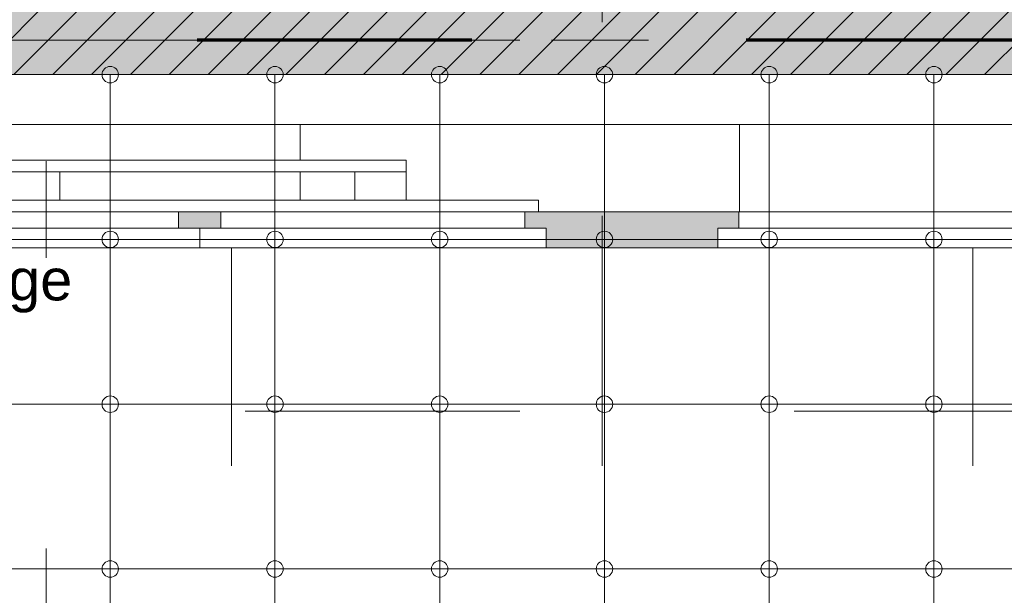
# Model space of a CAD drawing. Header units: metres. Extents: x -45 to 152, y -127 to 99.
# Tile 219 of 256: x -30.47 to -26.89, y -7.42 to -5.33. Entities that reach past the tile are written whole.
import ezdxf

# ---------------------------------------------------------------- set-up
doc = ezdxf.new("R2010")
doc.units = ezdxf.units.M
for name, pattern in [('Achsen 01', [5.291531, 3.175, -1.058062, 0.352704, -0.705764]), ('gestrichelt - 01', [2, 1, -1]), ('Raster 01', [2, 1, -1])]:
    doc.linetypes.add(name, pattern=pattern)
for name, color, linetype, lineweight, true_color in [('013_Beton und Stahlbetonarbeiten-000 Sichtbeton-341 tragende In', 5, 'Continuous', 5, 0x0000ff), ('ACTES-Einrichtung Aufsicht.', 7, 'Continuous', 9, 0xa6a6a6), ('AV1-Achsen', 1, 'Achsen 01', 18, 0xff0000), ('AV1-Raster', 7, 'Raster 01', 9, 0xa6a6a6)]:
    doc.layers.add(name, color=color, linetype=linetype, lineweight=lineweight, true_color=true_color)
for name, color, linetype, lineweight in [('013_Beton und Stahlbetonarbeiten-340 Innenwände', 7, 'Continuous', 18), ('036_Bodenbelagarbeiten-350 Doppelbodenelement', 7, 'Continuous', 9), ('_1.35m (3D)', 7, 'Continuous', 9), ('_GRU (2D)', 7, 'Continuous', 9), ('_OG 2 (2D)', 7, 'Continuous', 9), ('AV1-Brandschutzkonzept-Brandschutzkonzept', 7, 'Continuous', 5), ('AV1-Schnitt Achsen', 7, 'Achsen 01', 18), ('Keine', 7, 'Continuous', 9)]:
    doc.layers.add(name, color=color, linetype=linetype, lineweight=lineweight)
doc.styles.add('Arial', font='arial.ttf')

# ---------------------------------------------------------------- blocks, each defined once
blk = doc.blocks.new('Group-2')
at = {"layer": 'AV1-Raster'}
for p, q in [((-29.7, -22.95), (-29.7, 1.35)), ((-28.35, -22.95), (-28.35, 1.35)), ((-27, -22.95), (-27, 1.35)), ((1.35, -5.4), (-40.5, -5.4)), ((1.35, -6.75), (-40.5, -6.75))]:
    blk.add_line(p, q, dxfattribs=at)
blk = doc.blocks.new('1.35m (3D)')
at = {"layer": 'AV1-Raster', "color": 7}
blk.add_blockref('Group-2', (0, 0), dxfattribs=at)
blk = doc.blocks.new('Group-93')
at = {"color": 255, "transparency": 33554559}
for points in [[(-31.05, -6.1562), (-29.45, -6.1562), (-29.45, -5.7062), (-31.05, -5.7062)], [(-32.2668, -6.4122), (-29.8332, -6.4122), (-29.8332, -6.1768), (-32.2668, -6.1768)]]:
    blk.add_wipeout(points, dxfattribs=at).dxf.layer = 'ACTES-Einrichtung Aufsicht.'
at = {"layer": 'ACTES-Einrichtung Aufsicht.', "flags": 128}
blk.add_lwpolyline([(-31.05, -6.1562), (-29.45, -6.1562), (-29.45, -5.7062), (-31.05, -5.7062)], close=True, dxfattribs=at)
at = {"layer": 'ACTES-Einrichtung Aufsicht.', "insert": (-31.05, -6.2945), "char_height": 0.150274, "width": 2.4336, "attachment_point": 5, "line_spacing_factor": 0.940585, "style": 'Arial'}
blk.add_mtext('Großbildanzeige', dxfattribs=at)
at = {"color": 255, "transparency": 33554559}
blk.add_wipeout([(-29.45, -5.7062), (-27.85, -5.7062), (-27.85, -6.1562), (-29.45, -6.1562)], dxfattribs=at).dxf.layer = 'ACTES-Einrichtung Aufsicht.'
at = {"layer": 'ACTES-Einrichtung Aufsicht.', "flags": 128}
blk.add_lwpolyline([(-29.45, -5.7062), (-27.85, -5.7062), (-27.85, -6.1562), (-29.45, -6.1562)], close=True, dxfattribs=at)
at = {"color": 255, "transparency": 33554559}
blk.add_wipeout([(-27.85, -5.7062), (-26.25, -5.7062), (-26.25, -6.1562), (-27.85, -6.1562)], dxfattribs=at).dxf.layer = 'ACTES-Einrichtung Aufsicht.'
at = {"layer": 'ACTES-Einrichtung Aufsicht.', "linetype": 'Continuous', "lineweight": 0, "transparency": 33554559}
blk.add_hatch(color=43, dxfattribs=at).paths.add_polyline_path([(-36.6, -6.0241), (-25.5, -6.0241), (-25.5, -6.1562), (-36.6, -6.1562)])
at = {"layer": 'ACTES-Einrichtung Aufsicht.', "flags": 128}
blk.add_lwpolyline([(-27.85, -5.7062), (-26.25, -5.7062), (-26.25, -6.1562), (-27.85, -6.1562)], close=True, dxfattribs=at)
at = {"layer": 'ACTES-Einrichtung Aufsicht.', "color": 251, "flags": 128}
blk.add_lwpolyline([(-36.6, -6.0241), (-25.5, -6.0241), (-25.5, -6.1562), (-36.6, -6.1562)], close=True, dxfattribs=at)
at = {"color": 255, "transparency": 33554559}
blk.add_wipeout([(-31.05, -5.7062), (-29.45, -5.7062), (-29.45, -6.0241), (-31.05, -6.0241)], dxfattribs=at).dxf.layer = 'ACTES-Einrichtung Aufsicht.'
at = {"layer": 'ACTES-Einrichtung Aufsicht.', "flags": 128}
blk.add_lwpolyline([(-31.05, -5.7062), (-29.45, -5.7062), (-29.45, -6.0241), (-31.05, -6.0241)], close=True, dxfattribs=at)
at = {"color": 255, "transparency": 33554559}
blk.add_wipeout([(-29.45, -6.0241), (-27.85, -6.0241), (-27.85, -5.7062), (-29.45, -5.7062)], dxfattribs=at).dxf.layer = 'ACTES-Einrichtung Aufsicht.'
blk.add_wipeout([(-30.4712, -5.9822), (-30.3672, -5.9822), (-30.3672, -5.8782), (-30.4712, -5.8782)], dxfattribs=at).translate(0, 0, 0.5994).dxf.layer = 'ACTES-Einrichtung Aufsicht.'
at = {"color": 255, "transparency": 33554687}
blk.add_wipeout([(-31.0003, -6.0241), (-29.893, -6.0241), (-29.893, -6.084), (-31.0003, -6.084)], dxfattribs=at).dxf.layer = 'ACTES-Einrichtung Aufsicht.'
at = {"layer": 'ACTES-Einrichtung Aufsicht.', "flags": 128}
for points in [[(-29.45, -6.0241), (-27.85, -6.0241), (-27.85, -5.7062), (-29.45, -5.7062)], [(-30.4712, -5.9822), (-30.3672, -5.9822), (-30.3672, -5.8782), (-30.4712, -5.8782)]]:
    blk.add_lwpolyline(points, close=True, dxfattribs=at)
at = {"layer": 'ACTES-Einrichtung Aufsicht.', "transparency": 33554559, "flags": 128}
blk.add_lwpolyline([(-31.0003, -6.0241), (-29.893, -6.0241), (-29.893, -6.084), (-31.0003, -6.084)], close=True, dxfattribs=at)
at = {"color": 255, "transparency": 33554559}
blk.add_wipeout([(-27.85, -6.1562), (-26.25, -6.1562), (-26.25, -5.7062), (-27.85, -5.7062)], dxfattribs=at).dxf.layer = 'ACTES-Einrichtung Aufsicht.'
for points in [[(-30.5076, -6.0238), (-30.3308, -6.0238), (-30.3298, -6.0237), (-30.3288, -6.0234), (-30.3279, -6.0229), (-30.3271, -6.0223), (-30.3265, -6.0215), (-30.326, -6.0206), (-30.3257, -6.0196), (-30.3256, -6.0186), (-30.3256, -5.8418), (-30.3257, -5.8408), (-30.326, -5.8398), (-30.3265, -5.8389), (-30.3271, -5.8381), (-30.3279, -5.8375), (-30.3288, -5.837), (-30.3298, -5.8367), (-30.3308, -5.8366), (-30.5076, -5.8366), (-30.5086, -5.8367), (-30.5096, -5.837), (-30.5105, -5.8375), (-30.5113, -5.8381), (-30.5119, -5.8389), (-30.5124, -5.8398), (-30.5127, -5.8408), (-30.5128, -5.8418), (-30.5128, -6.0186), (-30.5127, -6.0196), (-30.5124, -6.0206), (-30.5119, -6.0215), (-30.5113, -6.0223), (-30.5105, -6.0229), (-30.5096, -6.0234), (-30.5086, -6.0237)], [(-29.2096, -5.9822), (-29.1056, -5.9822), (-29.1056, -5.8782), (-29.2096, -5.8782)]]:
    blk.add_wipeout(points, dxfattribs=at).translate(0, 0, 0.5994).dxf.layer = 'ACTES-Einrichtung Aufsicht.'
at = {"color": 255, "transparency": 33554687}
for points in [[(-29.7384, -6.0241), (-28.631, -6.0241), (-28.631, -6.084), (-29.7384, -6.084)], [(-31.0777, -6.084), (-29.8157, -6.084), (-29.8157, -6.1562), (-31.0777, -6.1562)]]:
    blk.add_wipeout(points, dxfattribs=at).dxf.layer = 'ACTES-Einrichtung Aufsicht.'
at = {"layer": 'ACTES-Einrichtung Aufsicht.', "flags": 128}
for points in [[(-27.85, -6.1562), (-26.25, -6.1562), (-26.25, -5.7062), (-27.85, -5.7062)], [(-29.2096, -5.9822), (-29.1056, -5.9822), (-29.1056, -5.8782), (-29.2096, -5.8782)]]:
    blk.add_lwpolyline(points, close=True, dxfattribs=at)
at = {"layer": 'ACTES-Einrichtung Aufsicht.', "elevation": 0.5994, "flags": 128}
blk.add_lwpolyline([(-30.5076, -6.0238), (-30.3308, -6.0238, 0.414214), (-30.3256, -6.0186), (-30.3256, -5.8418, 0.414214), (-30.3308, -5.8366), (-30.5076, -5.8366, 0.414214), (-30.5128, -5.8418), (-30.5128, -6.0186, 0.414214)], format="xyb", close=True, dxfattribs=at)
at = {"layer": 'ACTES-Einrichtung Aufsicht.', "transparency": 33554559, "flags": 128}
for points in [[(-29.7384, -6.0241), (-28.631, -6.0241), (-28.631, -6.084), (-29.7384, -6.084)], [(-31.0777, -6.084), (-29.8157, -6.084), (-29.8157, -6.1562), (-31.0777, -6.1562)]]:
    blk.add_lwpolyline(points, close=True, dxfattribs=at)
at = {"color": 255, "transparency": 33554559}
blk.add_wipeout([(-29.246, -6.0241), (-29.0692, -6.0241), (-29.0681, -6.024), (-29.0672, -6.0237), (-29.0663, -6.0232), (-29.0655, -6.0226), (-29.0648, -6.0218), (-29.0644, -6.0209), (-29.0641, -6.0199), (-29.064, -6.0189), (-29.064, -5.8421), (-29.0641, -5.8411), (-29.0644, -5.8401), (-29.0648, -5.8392), (-29.0655, -5.8384), (-29.0663, -5.8378), (-29.0672, -5.8373), (-29.0681, -5.837), (-29.0692, -5.8369), (-29.246, -5.8369), (-29.247, -5.837), (-29.2479, -5.8373), (-29.2488, -5.8378), (-29.2496, -5.8384), (-29.2503, -5.8392), (-29.2508, -5.8401), (-29.2511, -5.8411), (-29.2511, -5.8421), (-29.2511, -6.0189), (-29.2511, -6.0199), (-29.2508, -6.0209), (-29.2503, -6.0218), (-29.2496, -6.0226), (-29.2488, -6.0232), (-29.2479, -6.0237), (-29.247, -6.024)], dxfattribs=at).translate(0, 0, 0.5994).dxf.layer = 'ACTES-Einrichtung Aufsicht.'
at = {"color": 255, "transparency": 33554687}
for points in [[(-29.8157, -6.084), (-28.5538, -6.084), (-28.5538, -6.1562), (-29.8157, -6.1562)], [(-27.9292, -6.084), (-25.6485, -6.084), (-25.6485, -6.1562), (-27.9292, -6.1562)]]:
    blk.add_wipeout(points, dxfattribs=at).dxf.layer = 'ACTES-Einrichtung Aufsicht.'
at = {"layer": 'ACTES-Einrichtung Aufsicht.', "elevation": 0.5994, "flags": 128}
blk.add_lwpolyline([(-29.246, -6.0241), (-29.0692, -6.0241, 0.414214), (-29.064, -6.0189), (-29.064, -5.8421, 0.414214), (-29.0692, -5.8369), (-29.246, -5.8369, 0.414214), (-29.2511, -5.8421), (-29.2511, -6.0189, 0.414214)], format="xyb", close=True, dxfattribs=at)
at = {"layer": 'ACTES-Einrichtung Aufsicht.', "transparency": 33554559, "flags": 128}
for points in [[(-29.8157, -6.084), (-28.5538, -6.084), (-28.5538, -6.1562), (-29.8157, -6.1562)], [(-27.9292, -6.084), (-25.6485, -6.084), (-25.6485, -6.1562), (-27.9292, -6.1562)]]:
    blk.add_lwpolyline(points, close=True, dxfattribs=at)
at = {"color": 255, "transparency": 33554559}
for points in [[(-33.036, -5.8369), (-29.064, -5.8369), (-29.064, -5.8785), (-33.036, -5.8785)], [(-33.5735, -5.9825), (-28.5819, -5.9825), (-28.5819, -6.0241), (-33.5735, -6.0241)]]:
    blk.add_wipeout(points, dxfattribs=at).dxf.layer = 'ACTES-Einrichtung Aufsicht.'
at = {"color": 255, "transparency": 33554687}
blk.add_wipeout([(-27.8518, -6.0241), (-25.7257, -6.0241), (-25.7257, -6.084), (-27.8518, -6.084)], dxfattribs=at).dxf.layer = 'ACTES-Einrichtung Aufsicht.'
at = {"layer": 'ACTES-Einrichtung Aufsicht.', "flags": 128}
for points in [[(-33.036, -5.8369), (-29.064, -5.8369), (-29.064, -5.8785), (-33.036, -5.8785)], [(-33.5735, -5.9825), (-28.5819, -5.9825), (-28.5819, -6.0241), (-33.5735, -6.0241)]]:
    blk.add_lwpolyline(points, close=True, dxfattribs=at)
at = {"layer": 'ACTES-Einrichtung Aufsicht.', "transparency": 33554559, "flags": 128}
blk.add_lwpolyline([(-27.8518, -6.0241), (-25.7257, -6.0241), (-25.7257, -6.084), (-27.8518, -6.084)], close=True, dxfattribs=at)
blk = doc.blocks.new('Group-101')
at = {"layer": 'ACTES-Einrichtung Aufsicht.', "color": 253}
blk.add_blockref('Group-93', (0, 0), dxfattribs=at)
blk = doc.blocks.new('OG 2 (2D)')
at = {"layer": 'AV1-Brandschutzkonzept-Brandschutzkonzept', "color": 40, "linetype": 'gestrichelt - 01', "lineweight": 70, "true_color": 0xffc000, "transparency": 33554687}
blk.add_line((-22.825, -5.4), (-39.15, -5.4), dxfattribs=at)
at = {"layer": 'ACTES-Einrichtung Aufsicht.'}
blk.add_blockref('Group-101', (0, 0), dxfattribs=at)
at = {"layer": '013_Beton und Stahlbetonarbeiten-340 Innenwände', "linetype": 'Continuous', "lineweight": 0, "true_color": 0xc0c0c0}
blk.add_hatch(color=9, dxfattribs=at).paths.add_polyline_path([(-22.825, -5.275), (-22.825, -5.525), (-39.025, -5.525), (-39.025, -5.275)])
at = {"layer": '013_Beton und Stahlbetonarbeiten-340 Innenwände', "linetype": 'Continuous', "lineweight": 13}
h = blk.add_hatch(dxfattribs=at)
h.set_pattern_fill('Stahlbeton-1', color=251, style=0, pattern_type=2)
h.set_pattern_definition([(45, (0, 0), (0.07071068, -0.07071068), [0.025, -0.025])])
h.paths.add_polyline_path([(-22.825, -5.275), (-22.825, -5.525), (-39.025, -5.525), (-39.025, -5.275)])
h = blk.add_hatch(dxfattribs=at)
h.set_pattern_fill('Stahlbeton', color=251, style=0, pattern_type=2)
h.set_pattern_definition([(-135, (0.03106, -0.03313), (0.07071068, -0.07071068), [])])
h.paths.add_polyline_path([(-22.825, -5.275), (-22.825, -5.525), (-39.025, -5.525), (-39.025, -5.275)])
at = {"layer": '013_Beton und Stahlbetonarbeiten-000 Sichtbeton-341 tragende In', "color": 30}
blk.add_solid([(-36.325, -5.525), (-25.775, -5.525), (-36.325, -5.475), (-25.775, -5.475)], dxfattribs=at)
at = {"layer": '013_Beton und Stahlbetonarbeiten-340 Innenwände', "flags": 128}
blk.add_lwpolyline([(-22.825, -5.275), (-22.825, -5.525), (-39.025, -5.525), (-39.025, -5.275)], close=True, dxfattribs=at)
at = {"layer": '036_Bodenbelagarbeiten-350 Doppelbodenelement', "color": 230, "linetype": 'Continuous', "flags": 128}
for points in [[(-30.7416, -5.525), (-30.1416, -5.525), (-30.1416, -6.125), (-30.7416, -6.125)], [(-30.1416, -5.525), (-29.5416, -5.525), (-29.5416, -6.125), (-30.1416, -6.125)], [(-29.5416, -5.525), (-28.9416, -5.525), (-28.9416, -6.125), (-29.5416, -6.125)], [(-28.9416, -5.525), (-28.3416, -5.525), (-28.3416, -6.125), (-28.9416, -6.125)], [(-28.3416, -5.525), (-27.7416, -5.525), (-27.7416, -6.125), (-28.3416, -6.125)], [(-27.7416, -5.525), (-27.1416, -5.525), (-27.1416, -6.125), (-27.7416, -6.125)], [(-27.1416, -5.525), (-26.5416, -5.525), (-26.5416, -6.125), (-27.1416, -6.125)], [(-30.7416, -6.125), (-30.1416, -6.125), (-30.1416, -6.725), (-30.7416, -6.725)], [(-30.1416, -6.125), (-29.5416, -6.125), (-29.5416, -6.725), (-30.1416, -6.725)], [(-29.5416, -6.125), (-28.9416, -6.125), (-28.9416, -6.725), (-29.5416, -6.725)], [(-28.9416, -6.125), (-28.3416, -6.125), (-28.3416, -6.725), (-28.9416, -6.725)], [(-28.3416, -6.125), (-27.7416, -6.125), (-27.7416, -6.725), (-28.3416, -6.725)], [(-27.7416, -6.125), (-27.1416, -6.125), (-27.1416, -6.725), (-27.7416, -6.725)], [(-27.1416, -6.125), (-26.5416, -6.125), (-26.5416, -6.725), (-27.1416, -6.725)], [(-30.7416, -6.725), (-30.1416, -6.725), (-30.1416, -7.325), (-30.7416, -7.325)], [(-30.1416, -6.725), (-29.5416, -6.725), (-29.5416, -7.325), (-30.1416, -7.325)], [(-29.5416, -6.725), (-28.9416, -6.725), (-28.9416, -7.325), (-29.5416, -7.325)], [(-28.9416, -6.725), (-28.3416, -6.725), (-28.3416, -7.325), (-28.9416, -7.325)], [(-28.3416, -6.725), (-27.7416, -6.725), (-27.7416, -7.325), (-28.3416, -7.325)], [(-27.7416, -6.725), (-27.1416, -6.725), (-27.1416, -7.325), (-27.7416, -7.325)], [(-27.1416, -6.725), (-26.5416, -6.725), (-26.5416, -7.325), (-27.1416, -7.325)], [(-30.7416, -7.325), (-30.1416, -7.325), (-30.1416, -7.925), (-30.7416, -7.925)], [(-30.1416, -7.325), (-29.5416, -7.325), (-29.5416, -7.925), (-30.1416, -7.925)], [(-29.5416, -7.325), (-28.9416, -7.325), (-28.9416, -7.925), (-29.5416, -7.925)], [(-28.9416, -7.325), (-28.3416, -7.325), (-28.3416, -7.925), (-28.9416, -7.925)], [(-28.3416, -7.325), (-27.7416, -7.325), (-27.7416, -7.925), (-28.3416, -7.925)], [(-27.7416, -7.325), (-27.1416, -7.325), (-27.1416, -7.925), (-27.7416, -7.925)], [(-27.1416, -7.325), (-26.5416, -7.325), (-26.5416, -7.925), (-27.1416, -7.925)]]:
    blk.add_lwpolyline(points, close=True, dxfattribs=at)
at = {"layer": '036_Bodenbelagarbeiten-350 Doppelbodenelement', "color": 230, "lineweight": 18}
for centre in [(-30.1416, -5.525), (-29.5416, -5.525), (-28.9416, -5.525), (-28.3416, -5.525), (-27.7416, -5.525), (-27.1416, -5.525), (-30.1416, -6.125), (-29.5416, -6.125), (-28.9416, -6.125), (-28.3416, -6.125), (-27.7416, -6.125), (-27.1416, -6.125), (-30.1416, -6.725), (-29.5416, -6.725), (-28.9416, -6.725), (-28.3416, -6.725), (-27.7416, -6.725), (-27.1416, -6.725), (-30.1416, -7.325), (-29.5416, -7.325), (-28.9416, -7.325), (-28.3416, -7.325), (-27.7416, -7.325), (-27.1416, -7.325)]:
    blk.add_circle(centre, 0.03, dxfattribs=at)
at = {"layer": 'Keine', "color": 8, "linetype": 'Continuous', "lineweight": 13, "flags": 128}
blk.add_lwpolyline([(-39.025, -5.525), (-23.075, -5.525), (-23.075, -21.475), (-39.025, -21.475)], close=True, dxfattribs=at)
blk = doc.blocks.new('Group-734')
at = {"layer": 'AV1-Achsen'}
blk.add_line((-28.35, -26.5), (-28.35, 4.9), dxfattribs=at)
blk = doc.blocks.new('Group-741')
at = {"layer": 'AV1-Achsen'}
blk.add_line((-43.35, -5.4), (4.2, -5.4), dxfattribs=at)
blk = doc.blocks.new('Group-749')
at = {"layer": 'AV1-Schnitt Achsen'}
blk.add_line((-30.375, -26.3), (-30.375, 4.7), dxfattribs=at)
blk = doc.blocks.new('GRU (2D)')
at = {"layer": 'AV1-Achsen', "color": 7}
for name in ['Group-734', 'Group-741']:
    blk.add_blockref(name, (0, 0), dxfattribs=at)
at = {"layer": 'AV1-Schnitt Achsen', "color": 7}
blk.add_blockref('Group-749', (0, 0), dxfattribs=at)

msp = doc.modelspace()

# ---------------------------------------------------------------- block references
at = {"layer": '_1.35m (3D)'}
msp.add_blockref('1.35m (3D)', (0, 0), dxfattribs=at)

# ---------------------------------------------------------------- next in the draw order: block references
at = {"layer": '_OG 2 (2D)'}
msp.add_blockref('OG 2 (2D)', (0, 0), dxfattribs=at)

# ---------------------------------------------------------------- next in the draw order: block references
at = {"layer": '_GRU (2D)'}
msp.add_blockref('GRU (2D)', (0, 0), dxfattribs=at)

doc.saveas('drawing.dxf')
